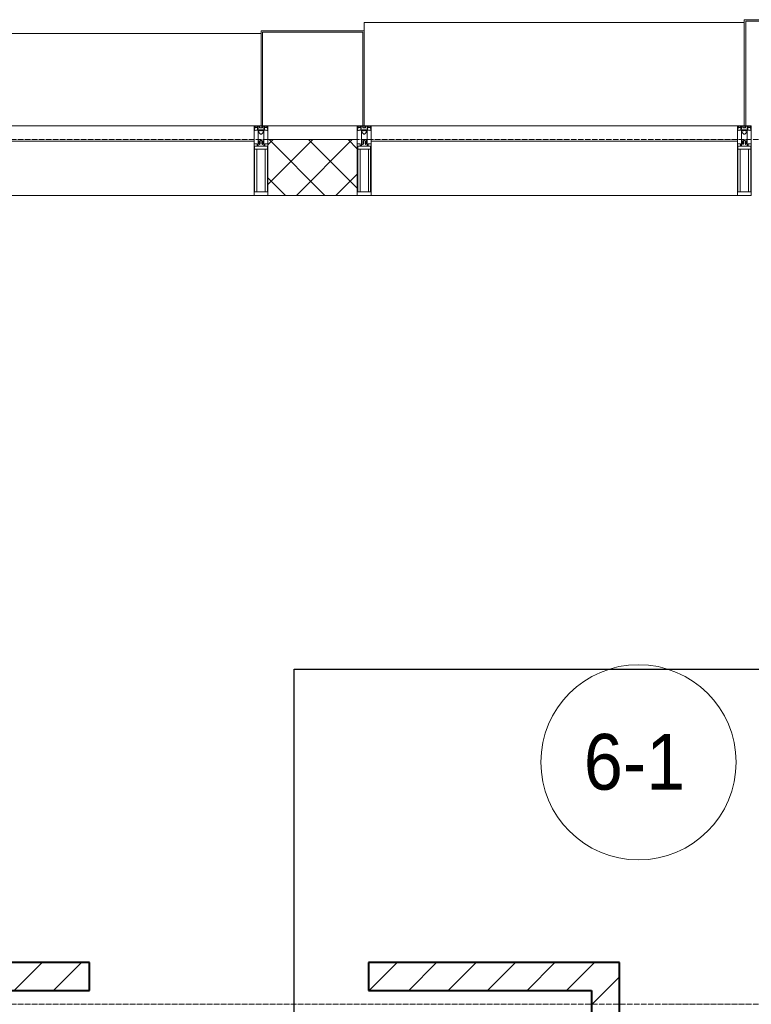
# Model space of a CAD drawing. Header units: millimetres. Extents: x -816133 to 919604, y 87941 to 147341.
# Tile 212 of 256: x 140336 to 142958, y 135533 to 139063. Entities that reach past the tile are written whole.
import ezdxf

# ---------------------------------------------------------------- set-up
doc = ezdxf.new("R2010")
doc.units = ezdxf.units.MM
doc.linetypes.add('ADSK_Линия сетки', pattern=[25, 20, -2.5, 0, -2.5])
for name, color, linetype, lineweight in [('A-010-A_ROOM', 7, 'Continuous', 20), ('A-200-M_WALL', 7, 'Continuous', 18), ('A-200-M_WALL_INT', 7, 'Continuous', 18), ('A-200-M_WALL_PAT', 7, 'Continuous', 40), ('A-214-M_CURT_WALL', 7, 'Continuous', 18), ('A-215-M_CURT_PANEL', 7, 'Continuous', 18), ('A-280-M_COLUMN', 7, 'Continuous', 18), ('Z-030-M_GRID', 7, 'Continuous', 9), ('Z-060-M_DETAIL', 7, 'Continuous', 18), ('СС-011-ПОЖ-СИГНАЛИЗАЦИЯ', 1, 'Continuous', 30)]:
    doc.layers.add(name, color=color, linetype=linetype, lineweight=lineweight)
doc.styles.add('Arial_2', font='arial.ttf', dxfattribs={"width": 0.9, "height": 400})

# ---------------------------------------------------------------- blocks, each defined once
blk = doc.blocks.new('13эт')
at = {"layer": 'A-010-A_ROOM', "color": 9}
blk.add_circle((417863.6, 136400.6), 350, dxfattribs=at)
at = {"layer": 'A-200-M_WALL', "color": 9, "lineweight": 9}
for p, q in [((416855.4, 138632.9), (416535.4, 138632.9)), ((416535.4, 138632.9), (416535.4, 138432.9)), ((416855.4, 138432.9), (416855.4, 138632.9)), ((416535.4, 138432.9), (416855.4, 138432.9))]:
    blk.add_line(p, q, dxfattribs=at)
at = {"layer": 'A-200-M_WALL_INT', "color": 9, "lineweight": 40}
for p, q in [((415895.4, 135682.9), (415095.4, 135682.9)), ((415895.4, 135582.9), (415895.4, 135682.9)), ((417795.4, 135682.9), (416895.4, 135682.9)), ((416895.4, 135682.9), (416895.4, 135582.9)), ((417795.4, 135582.9), (417795.4, 135682.9)), ((415095.4, 135582.9), (415895.4, 135582.9)), ((416895.4, 135582.9), (417695.4, 135582.9)), ((417695.4, 135582.9), (417695.4, 133802.9)), ((417795.4, 133802.9), (417795.4, 135582.9))]:
    blk.add_line(p, q, dxfattribs=at)
at = {"layer": 'A-200-M_WALL_PAT', "color": 9, "linetype": 'Continuous', "lineweight": 5}
for p, q in [((416535.4, 138614), (416554.4, 138632.9)), ((416535.4, 138472.6), (416695.8, 138632.9)), ((416739.6, 138432.9), (416539.6, 138632.9)), ((416637.2, 138432.9), (416837.2, 138632.9)), ((416855.4, 138458.5), (416681, 138632.9)), ((416855.4, 138599.9), (416822.4, 138632.9)), ((416598.1, 138432.9), (416535.4, 138495.7)), ((416778.6, 138432.9), (416855.4, 138509.7))]:
    blk.add_line(p, q, dxfattribs=at)
at = {"layer": 'A-200-M_WALL_PAT', "color": 9, "linetype": 'Continuous', "lineweight": 9}
for p, q in [((415625.7, 135582.9), (415725.7, 135682.9)), ((415767.1, 135582.9), (415867.1, 135682.9)), ((416898.5, 135582.9), (416998.5, 135682.9)), ((417039.9, 135582.9), (417139.9, 135682.9)), ((417181.3, 135582.9), (417281.3, 135682.9)), ((417322.7, 135582.9), (417422.7, 135682.9)), ((417464.2, 135582.9), (417564.2, 135682.9)), ((417605.6, 135582.9), (417705.6, 135682.9)), ((417747, 135582.9), (417795.4, 135631.3)), ((417695.4, 135531.3), (417747, 135582.9))]:
    blk.add_line(p, q, dxfattribs=at)
at = {"layer": 'A-214-M_CURT_WALL', "color": 9, "lineweight": 5, "extrusion": (0, 0, -1)}
for p, q in [((416510.4, 138682.9), (416485.4, 138682.9)), ((416485.4, 138682.9), (416485.4, 138432.9)), ((416535.4, 138682.9), (416515.4, 138682.9)), ((416535.4, 138432.9), (416535.4, 138682.9)), ((416875.4, 138682.9), (416855.4, 138682.9)), ((416855.4, 138682.9), (416855.4, 138432.9)), ((416905.4, 138682.9), (416880.4, 138682.9)), ((416905.4, 138432.9), (416905.4, 138682.9)), ((418242.9, 138682.9), (418217.9, 138682.9)), ((418217.9, 138682.9), (418217.9, 138432.9)), ((418267.9, 138682.9), (418247.9, 138682.9)), ((418267.9, 138432.9), (418267.9, 138682.9)), ((416485.4, 138432.9), (416535.4, 138432.9)), ((416855.4, 138432.9), (416905.4, 138432.9)), ((418217.9, 138432.9), (418267.9, 138432.9))]:
    blk.add_line(p, q, dxfattribs=at)
at = {"layer": 'A-214-M_CURT_WALL', "color": 9, "lineweight": 5}
for p, q in [((416485.4, 138432.9), (415172.9, 138432.9)), ((418217.9, 138432.9), (416905.4, 138432.9))]:
    blk.add_line(p, q, dxfattribs=at)
at = {"layer": 'A-215-M_CURT_PANEL', "color": 9, "lineweight": 5}
for p, q in [((416485.4, 138682.9), (415172.9, 138682.9)), ((416485.4, 138627.9), (416485.4, 138682.9)), ((418217.9, 138682.9), (416905.4, 138682.9)), ((416905.4, 138682.9), (416905.4, 138627.9)), ((418217.9, 138627.9), (418217.9, 138682.9)), ((415172.9, 138627.9), (416485.4, 138627.9)), ((416905.4, 138627.9), (418217.9, 138627.9))]:
    blk.add_line(p, q, dxfattribs=at)
at = {"layer": 'A-280-M_COLUMN', "color": 9, "lineweight": 5}
for p, q in [((418242.9, 139052.9), (416880.4, 139052.9)), ((416880.4, 139022.9), (416880.4, 139052.9)), ((418747.9, 139062.9), (418242.9, 139062.9)), ((418242.9, 139062.9), (418242.9, 138682.9)), ((418247.9, 138682.9), (418247.9, 139057.9)), ((418247.9, 139057.9), (418742.9, 139057.9)), ((416510.4, 139012.9), (415147.9, 139012.9)), ((416880.4, 139022.9), (416510.4, 139022.9)), ((416510.4, 139022.9), (416510.4, 138682.9)), ((416515.4, 138682.9), (416515.4, 139017.9)), ((416515.4, 139017.9), (416875.4, 139017.9)), ((416875.4, 139017.9), (416875.4, 138682.9)), ((416880.4, 138682.9), (416880.4, 139022.9)), ((416510.4, 138682.9), (416515.4, 138682.9)), ((416535.4, 138682.9), (416855.4, 138682.9)), ((416875.4, 138682.9), (416880.4, 138682.9)), ((418242.9, 138682.9), (418247.9, 138682.9))]:
    blk.add_line(p, q, dxfattribs=at)
at = {"layer": 'Z-030-M_GRID', "color": 9, "linetype": 'ADSK_Линия сетки'}
for p, q in [((443695.4, 138632.9), (399384.3, 138632.9)), ((443695.4, 135532.9), (400654.3, 135532.9))]:
    blk.add_line(p, q, dxfattribs=at)
at = {"layer": 'Z-060-M_DETAIL', "color": 9, "lineweight": 5, "extrusion": (0, 0, -1)}
for p, q in [((416485.4, 138682.9), (416485.4, 138668.7)), ((416485.4, 138682.9), (416510.4, 138682.9)), ((416486.6, 138668.4), (416485.4, 138668.7)), ((416487.9, 138672.4), (416486.6, 138668.4)), ((416486.6, 138665.9), (416486.6, 138668.4)), ((416488.1, 138665.9), (416486.6, 138665.9)), ((416486.7, 138681.6), (416486.7, 138673)), ((416486.7, 138681.6), (416498.6, 138681.6)), ((416487.9, 138672.4), (416486.7, 138673)), ((416487.2, 138672.8), (416487.9, 138675)), ((416489.1, 138678.4), (416487.9, 138678.4)), ((416487.9, 138675), (416487.9, 138678.4)), ((416488.1, 138666.9), (416489.1, 138666.9)), ((416488.1, 138665.9), (416488.1, 138666.9)), ((416489.1, 138678.4), (416489.1, 138676.4)), ((416489.1, 138676.4), (416496.2, 138676.4)), ((416491.4, 138665.3), (416489.1, 138666.9)), ((416492, 138666.3), (416491.4, 138665.3)), ((416503, 138666.3), (416492, 138666.3)), ((416497.2, 138678.4), (416496.2, 138678.4)), ((416496.2, 138676.4), (416496.2, 138678.4)), ((416497.2, 138678.4), (416498.2, 138675.7)), ((416497.7, 138675.3), (416498.6, 138676)), ((416497.7, 138675.3), (416499.1, 138671.5)), ((416498.2, 138673.9), (416498.2, 138668.1)), ((416498.2, 138668.1), (416510.4, 138668.1)), ((416498.6, 138681.6), (416498.6, 138676)), ((416499.9, 138671.7), (416499.1, 138671.5)), ((416505.6, 138681.4), (416499.9, 138681.4)), ((416499.9, 138681.4), (416499.9, 138671.7)), ((416500.4, 138629.9), (416500.4, 138665.9)), ((416500.4, 138665.9), (416502.9, 138665.9)), ((416502.9, 138664.5), (416501.9, 138664.5)), ((416501.9, 138664.5), (416501.9, 138659.9)), ((416501.9, 138659.9), (416508.9, 138653)), ((416502.9, 138665.9), (416502.9, 138664.5)), ((416503, 138664.9), (416503, 138666.3)), ((416507.8, 138664.9), (416503, 138664.9)), ((416505.6, 138681.4), (416505.6, 138674.9)), ((416510.4, 138674.9), (416505.6, 138674.9)), ((416507.8, 138664.9), (416507.8, 138666.1)), ((416507.8, 138666.1), (416510.4, 138666.1)), ((416535.4, 138682.9), (416510.4, 138682.9)), ((416510.4, 138682.9), (416510.4, 138674.9)), ((416510.4, 138682.9), (416510.4, 138674.9)), ((416510.4, 138674.9), (416515.2, 138674.9)), ((416510.4, 138668.1), (416510.4, 138666.1)), ((416522.6, 138668.1), (416510.4, 138668.1)), ((416510.4, 138668.1), (416510.4, 138666.1)), ((416513, 138666.1), (416510.4, 138666.1)), ((416518.9, 138659.9), (416511.9, 138653)), ((416513, 138664.9), (416513, 138666.1)), ((416513, 138664.9), (416517.8, 138664.9)), ((416515.2, 138681.4), (416520.9, 138681.4)), ((416515.2, 138681.4), (416515.2, 138674.9)), ((416517.8, 138664.9), (416517.8, 138666.3)), ((416517.8, 138666.3), (416528.8, 138666.3)), ((416520.4, 138665.9), (416517.9, 138665.9)), ((416517.9, 138665.9), (416517.9, 138664.5)), ((416517.9, 138664.5), (416518.9, 138664.5)), ((416518.9, 138664.5), (416518.9, 138659.9)), ((416520.4, 138629.9), (416520.4, 138665.9)), ((416520.9, 138681.4), (416520.9, 138671.7)), ((416520.9, 138671.7), (416521.7, 138671.5)), ((416523.1, 138675.3), (416521.7, 138671.5)), ((416534.1, 138681.6), (416522.2, 138681.6)), ((416522.2, 138681.6), (416522.2, 138676)), ((416523.1, 138675.3), (416522.2, 138676)), ((416523.6, 138678.4), (416522.6, 138675.7)), ((416522.6, 138673.9), (416522.6, 138668.1)), ((416523.6, 138678.4), (416524.6, 138678.4)), ((416524.6, 138676.4), (416524.6, 138678.4)), ((416531.7, 138676.4), (416524.6, 138676.4)), ((416528.8, 138666.3), (416529.4, 138665.3)), ((416529.4, 138665.3), (416531.7, 138666.9)), ((416531.7, 138678.4), (416532.9, 138678.4)), ((416531.7, 138678.4), (416531.7, 138676.4)), ((416532.7, 138666.9), (416531.7, 138666.9)), ((416532.7, 138665.9), (416532.7, 138666.9)), ((416532.7, 138665.9), (416534.3, 138665.9)), ((416532.9, 138675), (416532.9, 138678.4)), ((416533.6, 138672.8), (416532.9, 138675)), ((416532.9, 138672.4), (416534.1, 138673)), ((416532.9, 138672.4), (416534.3, 138668.4)), ((416534.1, 138681.6), (416534.1, 138673)), ((416534.3, 138668.4), (416535.4, 138668.7)), ((416534.3, 138665.9), (416534.3, 138668.4)), ((416535.4, 138682.9), (416535.4, 138668.7)), ((416855.4, 138682.9), (416855.4, 138668.7)), ((416855.4, 138682.9), (416880.4, 138682.9)), ((416856.6, 138668.4), (416855.4, 138668.7)), ((416857.9, 138672.4), (416856.6, 138668.4)), ((416856.6, 138665.9), (416856.6, 138668.4)), ((416858.1, 138665.9), (416856.6, 138665.9)), ((416856.7, 138681.6), (416856.7, 138673)), ((416856.7, 138681.6), (416868.6, 138681.6)), ((416857.9, 138672.4), (416856.7, 138673)), ((416857.2, 138672.8), (416857.9, 138675)), ((416859.1, 138678.4), (416857.9, 138678.4)), ((416857.9, 138675), (416857.9, 138678.4)), ((416858.1, 138666.9), (416859.1, 138666.9)), ((416858.1, 138665.9), (416858.1, 138666.9)), ((416859.1, 138678.4), (416859.1, 138676.4)), ((416859.1, 138676.4), (416866.2, 138676.4)), ((416861.4, 138665.3), (416859.1, 138666.9)), ((416862, 138666.3), (416861.4, 138665.3)), ((416873, 138666.3), (416862, 138666.3)), ((416867.2, 138678.4), (416866.2, 138678.4)), ((416866.2, 138676.4), (416866.2, 138678.4)), ((416867.2, 138678.4), (416868.2, 138675.7)), ((416867.7, 138675.3), (416868.6, 138676)), ((416867.7, 138675.3), (416869.1, 138671.5)), ((416868.2, 138673.9), (416868.2, 138668.1)), ((416868.2, 138668.1), (416880.4, 138668.1)), ((416868.6, 138681.6), (416868.6, 138676)), ((416869.9, 138671.7), (416869.1, 138671.5)), ((416875.6, 138681.4), (416869.9, 138681.4)), ((416869.9, 138681.4), (416869.9, 138671.7)), ((416870.4, 138629.9), (416870.4, 138665.9)), ((416870.4, 138665.9), (416872.9, 138665.9)), ((416872.9, 138664.5), (416871.9, 138664.5)), ((416871.9, 138664.5), (416871.9, 138659.9)), ((416871.9, 138659.9), (416878.9, 138653)), ((416872.9, 138665.9), (416872.9, 138664.5)), ((416873, 138664.9), (416873, 138666.3)), ((416877.8, 138664.9), (416873, 138664.9)), ((416875.6, 138681.4), (416875.6, 138674.9)), ((416880.4, 138674.9), (416875.6, 138674.9)), ((416877.8, 138664.9), (416877.8, 138666.1)), ((416877.8, 138666.1), (416880.4, 138666.1)), ((416905.4, 138682.9), (416880.4, 138682.9)), ((416880.4, 138682.9), (416880.4, 138674.9)), ((416880.4, 138682.9), (416880.4, 138674.9)), ((416880.4, 138674.9), (416885.2, 138674.9)), ((416880.4, 138668.1), (416880.4, 138666.1)), ((416892.6, 138668.1), (416880.4, 138668.1)), ((416880.4, 138668.1), (416880.4, 138666.1)), ((416883, 138666.1), (416880.4, 138666.1)), ((416888.9, 138659.9), (416881.9, 138653)), ((416883, 138664.9), (416883, 138666.1)), ((416883, 138664.9), (416887.8, 138664.9)), ((416885.2, 138681.4), (416890.9, 138681.4)), ((416885.2, 138681.4), (416885.2, 138674.9)), ((416887.8, 138664.9), (416887.8, 138666.3)), ((416887.8, 138666.3), (416898.8, 138666.3)), ((416890.4, 138665.9), (416887.9, 138665.9)), ((416887.9, 138665.9), (416887.9, 138664.5)), ((416887.9, 138664.5), (416888.9, 138664.5)), ((416888.9, 138664.5), (416888.9, 138659.9)), ((416890.4, 138629.9), (416890.4, 138665.9)), ((416890.9, 138681.4), (416890.9, 138671.7)), ((416890.9, 138671.7), (416891.7, 138671.5)), ((416893.1, 138675.3), (416891.7, 138671.5)), ((416904.1, 138681.6), (416892.2, 138681.6)), ((416892.2, 138681.6), (416892.2, 138676)), ((416893.1, 138675.3), (416892.2, 138676)), ((416893.6, 138678.4), (416892.6, 138675.7)), ((416892.6, 138673.9), (416892.6, 138668.1)), ((416893.6, 138678.4), (416894.6, 138678.4)), ((416894.6, 138676.4), (416894.6, 138678.4)), ((416901.7, 138676.4), (416894.6, 138676.4)), ((416898.8, 138666.3), (416899.4, 138665.3)), ((416899.4, 138665.3), (416901.7, 138666.9)), ((416901.7, 138678.4), (416902.9, 138678.4)), ((416901.7, 138678.4), (416901.7, 138676.4)), ((416902.7, 138666.9), (416901.7, 138666.9)), ((416902.7, 138665.9), (416902.7, 138666.9)), ((416902.7, 138665.9), (416904.3, 138665.9)), ((416902.9, 138675), (416902.9, 138678.4)), ((416903.6, 138672.8), (416902.9, 138675)), ((416902.9, 138672.4), (416904.1, 138673)), ((416902.9, 138672.4), (416904.3, 138668.4)), ((416904.1, 138681.6), (416904.1, 138673)), ((416904.3, 138668.4), (416905.4, 138668.7)), ((416904.3, 138665.9), (416904.3, 138668.4)), ((416905.4, 138682.9), (416905.4, 138668.7)), ((418217.9, 138682.9), (418217.9, 138668.7)), ((418217.9, 138682.9), (418242.9, 138682.9)), ((418219.1, 138668.4), (418217.9, 138668.7)), ((418220.4, 138672.4), (418219.1, 138668.4)), ((418219.1, 138665.9), (418219.1, 138668.4)), ((418220.6, 138665.9), (418219.1, 138665.9)), ((418219.2, 138681.6), (418219.2, 138673)), ((418219.2, 138681.6), (418231.1, 138681.6)), ((418220.4, 138672.4), (418219.2, 138673)), ((418219.7, 138672.8), (418220.4, 138675)), ((418221.6, 138678.4), (418220.4, 138678.4)), ((418220.4, 138675), (418220.4, 138678.4)), ((418220.6, 138666.9), (418221.6, 138666.9)), ((418220.6, 138665.9), (418220.6, 138666.9)), ((418221.6, 138678.4), (418221.6, 138676.4)), ((418221.6, 138676.4), (418228.7, 138676.4)), ((418223.9, 138665.3), (418221.6, 138666.9)), ((418224.5, 138666.3), (418223.9, 138665.3)), ((418235.5, 138666.3), (418224.5, 138666.3)), ((418229.7, 138678.4), (418228.7, 138678.4)), ((418228.7, 138676.4), (418228.7, 138678.4)), ((418229.7, 138678.4), (418230.7, 138675.7)), ((418230.2, 138675.3), (418231.1, 138676)), ((418230.2, 138675.3), (418231.6, 138671.5)), ((418230.7, 138673.9), (418230.7, 138668.1)), ((418230.7, 138668.1), (418242.9, 138668.1)), ((418231.1, 138681.6), (418231.1, 138676)), ((418232.4, 138671.7), (418231.6, 138671.5)), ((418238.1, 138681.4), (418232.4, 138681.4)), ((418232.4, 138681.4), (418232.4, 138671.7)), ((418232.9, 138629.9), (418232.9, 138665.9)), ((418232.9, 138665.9), (418235.4, 138665.9)), ((418235.4, 138664.5), (418234.4, 138664.5)), ((418234.4, 138664.5), (418234.4, 138659.9)), ((418234.4, 138659.9), (418241.4, 138653)), ((418235.4, 138665.9), (418235.4, 138664.5)), ((418235.5, 138664.9), (418235.5, 138666.3)), ((418240.3, 138664.9), (418235.5, 138664.9)), ((418238.1, 138681.4), (418238.1, 138674.9)), ((418242.9, 138674.9), (418238.1, 138674.9)), ((418240.3, 138664.9), (418240.3, 138666.1)), ((418240.3, 138666.1), (418242.9, 138666.1)), ((418267.9, 138682.9), (418242.9, 138682.9)), ((418242.9, 138682.9), (418242.9, 138674.9)), ((418242.9, 138682.9), (418242.9, 138674.9)), ((418242.9, 138674.9), (418247.7, 138674.9)), ((418242.9, 138668.1), (418242.9, 138666.1)), ((418255.1, 138668.1), (418242.9, 138668.1)), ((418242.9, 138668.1), (418242.9, 138666.1)), ((418245.5, 138666.1), (418242.9, 138666.1)), ((418251.4, 138659.9), (418244.4, 138653)), ((418245.5, 138664.9), (418245.5, 138666.1)), ((418245.5, 138664.9), (418250.3, 138664.9)), ((418247.7, 138681.4), (418253.4, 138681.4)), ((418247.7, 138681.4), (418247.7, 138674.9)), ((418250.3, 138664.9), (418250.3, 138666.3)), ((418250.3, 138666.3), (418261.3, 138666.3)), ((418252.9, 138665.9), (418250.4, 138665.9)), ((418250.4, 138665.9), (418250.4, 138664.5)), ((418250.4, 138664.5), (418251.4, 138664.5)), ((418251.4, 138664.5), (418251.4, 138659.9)), ((418252.9, 138629.9), (418252.9, 138665.9)), ((418253.4, 138681.4), (418253.4, 138671.7)), ((418253.4, 138671.7), (418254.2, 138671.5)), ((418255.6, 138675.3), (418254.2, 138671.5)), ((418266.6, 138681.6), (418254.7, 138681.6)), ((418254.7, 138681.6), (418254.7, 138676)), ((418255.6, 138675.3), (418254.7, 138676)), ((418256.1, 138678.4), (418255.1, 138675.7)), ((418255.1, 138673.9), (418255.1, 138668.1)), ((418256.1, 138678.4), (418257.1, 138678.4)), ((418257.1, 138676.4), (418257.1, 138678.4)), ((418264.2, 138676.4), (418257.1, 138676.4)), ((418261.3, 138666.3), (418261.9, 138665.3)), ((418261.9, 138665.3), (418264.2, 138666.9)), ((418264.2, 138678.4), (418265.4, 138678.4)), ((418264.2, 138678.4), (418264.2, 138676.4)), ((418265.2, 138666.9), (418264.2, 138666.9)), ((418265.2, 138665.9), (418265.2, 138666.9)), ((418265.2, 138665.9), (418266.8, 138665.9)), ((418265.4, 138675), (418265.4, 138678.4)), ((418266.1, 138672.8), (418265.4, 138675)), ((418265.4, 138672.4), (418266.6, 138673)), ((418265.4, 138672.4), (418266.8, 138668.4)), ((418266.6, 138681.6), (418266.6, 138673)), ((418266.8, 138668.4), (418267.9, 138668.7)), ((418266.8, 138665.9), (418266.8, 138668.4)), ((418267.9, 138682.9), (418267.9, 138668.7)), ((416500.4, 138629.9), (416500.4, 138611.7)), ((416501.7, 138629.9), (416500.4, 138629.9)), ((416501.7, 138629.9), (416503.4, 138628.3)), ((416503.4, 138617.7), (416503.4, 138628.3)), ((416509.1, 138629.9), (416507.5, 138628.3)), ((416507.5, 138617.9), (416507.5, 138628.3)), ((416508.9, 138653), (416510.4, 138653)), ((416510.4, 138629.9), (416509.1, 138629.9)), ((416511.9, 138653), (416510.4, 138653)), ((416510.4, 138629.9), (416511.7, 138629.9)), ((416511.7, 138629.9), (416513.3, 138628.3)), ((416513.3, 138617.9), (416513.3, 138628.3)), ((416519.1, 138629.9), (416517.4, 138628.3)), ((416517.4, 138617.7), (416517.4, 138628.3)), ((416519.1, 138629.9), (416520.4, 138629.9)), ((416520.4, 138629.9), (416520.4, 138611.7)), ((416870.4, 138629.9), (416870.4, 138611.7)), ((416871.7, 138629.9), (416870.4, 138629.9)), ((416871.7, 138629.9), (416873.4, 138628.3)), ((416873.4, 138617.7), (416873.4, 138628.3)), ((416879.1, 138629.9), (416877.5, 138628.3)), ((416877.5, 138617.9), (416877.5, 138628.3)), ((416878.9, 138653), (416880.4, 138653)), ((416880.4, 138629.9), (416879.1, 138629.9)), ((416881.9, 138653), (416880.4, 138653)), ((416880.4, 138629.9), (416881.7, 138629.9)), ((416881.7, 138629.9), (416883.3, 138628.3)), ((416883.3, 138617.9), (416883.3, 138628.3)), ((416889.1, 138629.9), (416887.4, 138628.3)), ((416887.4, 138617.7), (416887.4, 138628.3)), ((416889.1, 138629.9), (416890.4, 138629.9)), ((416890.4, 138629.9), (416890.4, 138611.7)), ((418232.9, 138629.9), (418232.9, 138611.7)), ((418234.2, 138629.9), (418232.9, 138629.9)), ((418234.2, 138629.9), (418235.9, 138628.3)), ((418235.9, 138617.7), (418235.9, 138628.3)), ((418241.6, 138629.9), (418240, 138628.3)), ((418240, 138617.9), (418240, 138628.3)), ((418241.4, 138653), (418242.9, 138653)), ((418242.9, 138629.9), (418241.6, 138629.9)), ((418244.4, 138653), (418242.9, 138653)), ((418242.9, 138629.9), (418244.2, 138629.9)), ((418244.2, 138629.9), (418245.8, 138628.3)), ((418245.8, 138617.9), (418245.8, 138628.3)), ((418251.6, 138629.9), (418249.9, 138628.3)), ((418249.9, 138617.7), (418249.9, 138628.3)), ((418251.6, 138629.9), (418252.9, 138629.9)), ((418252.9, 138629.9), (418252.9, 138611.7)), ((416496.4, 138617.7), (416485.4, 138617.7)), ((416485.4, 138617.7), (416485.4, 138432.9)), ((416509.9, 138609.4), (416487.4, 138609.4)), ((416487.4, 138445.6), (416487.4, 138609.4)), ((416510.4, 138599), (416487.4, 138599)), ((416495.5, 138599), (416495.5, 138445.6)), ((416496.4, 138611.7), (416496.4, 138617.7)), ((416500.4, 138611.7), (416496.4, 138611.7)), ((416503.4, 138617.7), (416504.5, 138615.7)), ((416506.3, 138615.7), (416504.5, 138615.7)), ((416506.3, 138615.7), (416507.5, 138617.9)), ((416510.4, 138599), (416533.4, 138599)), ((416510.9, 138609.4), (416533.4, 138609.4)), ((416514.5, 138615.7), (416513.3, 138617.9)), ((416514.5, 138615.7), (416516.3, 138615.7)), ((416517.4, 138617.7), (416516.3, 138615.7)), ((416520.4, 138611.7), (416524.4, 138611.7)), ((416524.4, 138617.7), (416535.4, 138617.7)), ((416524.4, 138611.7), (416524.4, 138617.7)), ((416525.3, 138599), (416525.3, 138445.6)), ((416533.4, 138445.6), (416533.4, 138609.4)), ((416535.4, 138617.7), (416535.4, 138432.9)), ((416866.4, 138617.7), (416855.4, 138617.7)), ((416855.4, 138617.7), (416855.4, 138432.9)), ((416879.9, 138609.4), (416857.4, 138609.4)), ((416857.4, 138445.6), (416857.4, 138609.4)), ((416880.4, 138599), (416857.4, 138599)), ((416865.5, 138599), (416865.5, 138445.6)), ((416866.4, 138611.7), (416866.4, 138617.7)), ((416870.4, 138611.7), (416866.4, 138611.7)), ((416873.4, 138617.7), (416874.5, 138615.7)), ((416876.3, 138615.7), (416874.5, 138615.7)), ((416876.3, 138615.7), (416877.5, 138617.9)), ((416880.4, 138599), (416903.4, 138599)), ((416880.9, 138609.4), (416903.4, 138609.4)), ((416884.5, 138615.7), (416883.3, 138617.9)), ((416884.5, 138615.7), (416886.3, 138615.7)), ((416887.4, 138617.7), (416886.3, 138615.7)), ((416890.4, 138611.7), (416894.4, 138611.7)), ((416894.4, 138617.7), (416905.4, 138617.7)), ((416894.4, 138611.7), (416894.4, 138617.7)), ((416895.3, 138599), (416895.3, 138445.6)), ((416903.4, 138445.6), (416903.4, 138609.4)), ((416905.4, 138617.7), (416905.4, 138432.9)), ((418228.9, 138617.7), (418217.9, 138617.7)), ((418217.9, 138617.7), (418217.9, 138432.9)), ((418242.4, 138609.4), (418219.9, 138609.4)), ((418219.9, 138445.6), (418219.9, 138609.4)), ((418242.9, 138599), (418219.9, 138599)), ((418228, 138599), (418228, 138445.6)), ((418228.9, 138611.7), (418228.9, 138617.7)), ((418232.9, 138611.7), (418228.9, 138611.7)), ((418235.9, 138617.7), (418237, 138615.7)), ((418238.8, 138615.7), (418237, 138615.7)), ((418238.8, 138615.7), (418240, 138617.9)), ((418242.9, 138599), (418265.9, 138599)), ((418243.4, 138609.4), (418265.9, 138609.4)), ((418247, 138615.7), (418245.8, 138617.9)), ((418247, 138615.7), (418248.8, 138615.7)), ((418249.9, 138617.7), (418248.8, 138615.7)), ((418252.9, 138611.7), (418256.9, 138611.7)), ((418256.9, 138617.7), (418267.9, 138617.7)), ((418256.9, 138611.7), (418256.9, 138617.7)), ((418257.8, 138599), (418257.8, 138445.6)), ((418265.9, 138445.6), (418265.9, 138609.4)), ((418267.9, 138617.7), (418267.9, 138432.9)), ((416485.4, 138432.9), (416510.4, 138432.9)), ((416487.4, 138445.6), (416510.4, 138445.6)), ((416533.4, 138445.6), (416510.4, 138445.6)), ((416535.4, 138432.9), (416510.4, 138432.9)), ((416855.4, 138432.9), (416880.4, 138432.9)), ((416857.4, 138445.6), (416880.4, 138445.6)), ((416903.4, 138445.6), (416880.4, 138445.6)), ((416905.4, 138432.9), (416880.4, 138432.9)), ((418217.9, 138432.9), (418242.9, 138432.9)), ((418219.9, 138445.6), (418242.9, 138445.6)), ((418265.9, 138445.6), (418242.9, 138445.6)), ((418267.9, 138432.9), (418242.9, 138432.9))]:
    blk.add_line(p, q, dxfattribs=at)
for centre, start, end in [((-416509.9, 138609.9), 180, 270), ((-416510.9, 138609.9), 270, 0), ((-416879.9, 138609.9), 180, 270), ((-416880.9, 138609.9), 270, 0), ((-418242.4, 138609.9), 180, 270), ((-418243.4, 138609.9), 270, 0)]:
    blk.add_arc(centre, 0.5, start, end, dxfattribs=at)
at = {"layer": 'A-010-A_ROOM', "color": 9, "style": 'Arial_2', "width": 0.9}
blk.add_text('6-1', height=200, dxfattribs=at).set_placement((417667.6, 136302.3))

msp = doc.modelspace()

# ---------------------------------------------------------------- linework, layer by layer
at = {"layer": 'СС-011-ПОЖ-СИГНАЛИЗАЦИЯ', "ltscale": 100}
msp.add_lwpolyline([(140797, 131104.8), (140797, 132076.1), (141319, 132076.1), (141319, 136734.7), (143028.8, 136734.7)], dxfattribs=at)

# ---------------------------------------------------------------- block references
at = {"layer": 'СС-011-ПОЖ-СИГНАЛИЗАЦИЯ', "color": 9, "lineweight": 30}
msp.add_blockref('13эт', (-275309.7, 0), dxfattribs=at)

doc.saveas('drawing.dxf')
